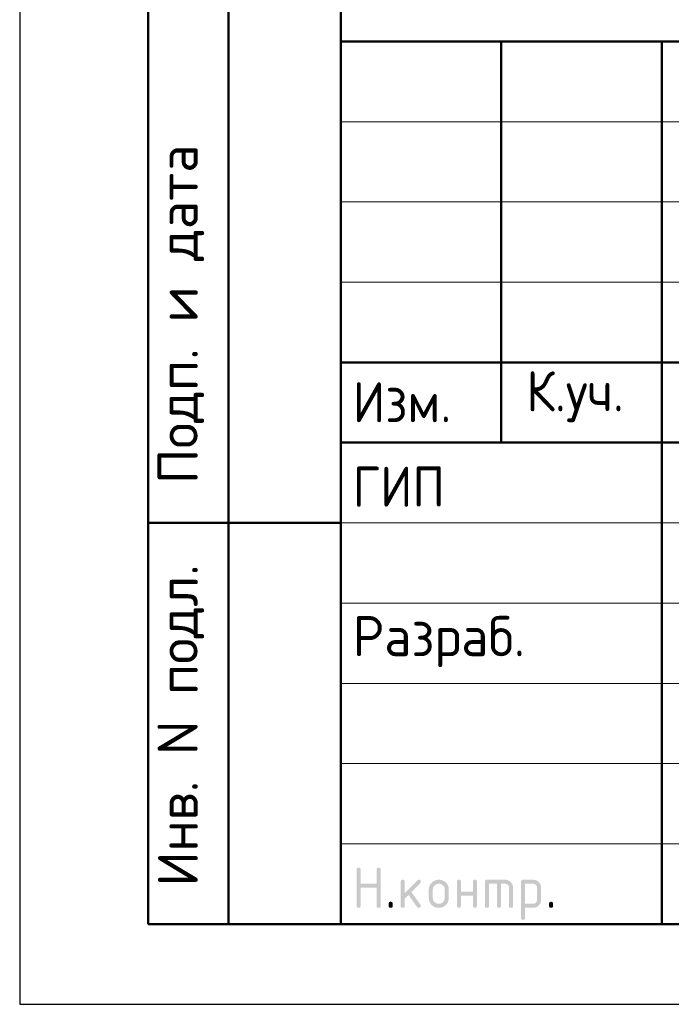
# Model space of a CAD drawing. Header units: millimetres. Extents: x 0 to 21000, y 0 to 29700.
# Tile 1 of 5: x 0 to 4060, y 0 to 6136. Entities that reach past the tile are written whole.
import ezdxf

# ---------------------------------------------------------------- set-up
doc = ezdxf.new("R2010")
doc.units = ezdxf.units.MM
doc.layers.add('Standard', color=7, linetype='Continuous', lineweight=25)
doc.styles.add('ISOCPEUR', font='txt')

msp = doc.modelspace()

# ---------------------------------------------------------------- hatches: boundary and pattern name
at = {"layer": 'Standard', "linetype": 'Continuous', "lineweight": 25, "transparency": 33554687}
for points in [[(2099.1, 613.8), (2099.1, 838.8), (2099.1, 840.4), (2099.3, 841.7), (2099.5, 843.1), (2099.9, 844.3), (2100.3, 845.4), (2100.8, 846.4), (2101.4, 847.4), (2102.2, 848.2), (2103, 848.9), (2104, 849.5), (2105, 850.1), (2106.1, 850.5), (2107.3, 850.9), (2108.7, 851.1), (2110, 851.3), (2111.6, 851.3), (2113.2, 851.3), (2114.5, 851.1), (2115.9, 850.9), (2117.1, 850.5), (2118.3, 850.1), (2119.2, 849.5), (2120.2, 848.9), (2121, 848.2), (2121.8, 847.4), (2122.4, 846.4), (2123, 845.4), (2123.4, 844.3), (2123.7, 843.1), (2123.9, 841.7), (2124.1, 840.4), (2124.1, 838.8), (2124.1, 751.3), (2223.8, 751.3), (2223.8, 838.8), (2223.8, 840.4), (2224, 841.7), (2224.2, 843.1), (2224.6, 844.3), (2225, 845.4), (2225.6, 846.4), (2226.2, 847.4), (2227, 848.2), (2227.8, 848.9), (2228.7, 849.5), (2229.7, 850.1), (2230.9, 850.5), (2232.1, 850.9), (2233.4, 851.1), (2234.8, 851.3), (2236.4, 851.3), (2237.9, 851.3), (2239.3, 851.1), (2240.7, 850.9), (2241.9, 850.5), (2243, 850.1), (2244, 849.5), (2245, 848.9), (2245.8, 848.2), (2246.6, 847.4), (2247.1, 846.4), (2247.7, 845.4), (2248.1, 844.3), (2248.5, 843.1), (2248.7, 841.7), (2248.9, 840.4), (2248.9, 838.8), (2248.9, 613.8), (2248.9, 612.2), (2248.7, 610.9), (2248.5, 609.5), (2248.1, 608.3), (2247.7, 607.1), (2247.1, 606.2), (2246.6, 605.2), (2245.8, 604.4), (2245, 603.6), (2244, 603), (2243, 602.5), (2241.9, 602.1), (2240.7, 601.7), (2239.3, 601.5), (2237.9, 601.3), (2236.4, 601.3), (2234.8, 601.3), (2233.4, 601.5), (2232.1, 601.7), (2230.9, 602.1), (2229.7, 602.5), (2228.7, 603), (2227.8, 603.6), (2227, 604.4), (2226.2, 605.2), (2225.6, 606.2), (2225, 607.1), (2224.6, 608.3), (2224.2, 609.5), (2224, 610.9), (2223.8, 612.2), (2223.8, 613.8), (2223.8, 726.3), (2124.1, 726.3), (2124.1, 613.8), (2124.1, 612.2), (2123.9, 610.9), (2123.7, 609.5), (2123.4, 608.3), (2123, 607.1), (2122.4, 606.2), (2121.8, 605.2), (2121, 604.4), (2120.2, 603.6), (2119.2, 603), (2118.3, 602.5), (2117.1, 602.1), (2115.9, 601.7), (2114.5, 601.5), (2113.2, 601.3), (2111.6, 601.3), (2110, 601.3), (2108.7, 601.5), (2107.3, 601.7), (2106.1, 602.1), (2105, 602.5), (2104, 603), (2103, 603.6), (2102.2, 604.4), (2101.4, 605.2), (2100.8, 606.2), (2100.3, 607.1), (2099.9, 608.3), (2099.5, 609.5), (2099.3, 610.9), (2099.1, 612.2)], [(2398.9, 694), (2477.5, 772.6), (2478.4, 773.4), (2479.4, 774.1), (2480.4, 774.8), (2481.5, 775.2), (2482.7, 775.7), (2483.9, 775.9), (2485.1, 776.1), (2486.4, 776.1), (2488, 776.1), (2489.3, 775.9), (2490.7, 775.8), (2491.9, 775.4), (2493.1, 775), (2494, 774.4), (2495, 773.8), (2495.8, 773), (2496.6, 772.2), (2497.2, 771.3), (2497.7, 770.3), (2498.1, 769.1), (2498.5, 767.9), (2498.7, 766.6), (2498.9, 765.2), (2498.9, 763.7), (2498.9, 762.4), (2498.7, 761.3), (2498.4, 760.1), (2498, 759), (2497.5, 757.9), (2496.8, 756.9), (2496.1, 755.9), (2495.1, 754.9), (2440.2, 700.1), (2496.4, 621), (2497.7, 619.3), (2498.3, 617.4), (2498.9, 615.6), (2498.9, 613.6), (2498.9, 612.1), (2498.7, 610.7), (2498.5, 609.4), (2498.1, 608.2), (2497.7, 607), (2497.2, 606.1), (2496.6, 605.1), (2495.8, 604.4), (2495, 603.6), (2494, 603), (2493.1, 602.4), (2491.9, 602.1), (2490.7, 601.7), (2489.3, 601.5), (2488, 601.3), (2486.4, 601.3), (2484.8, 601.3), (2483.3, 601.6), (2481.8, 601.9), (2480.5, 602.6), (2479.2, 603.3), (2478.1, 604.3), (2477, 605.3), (2476, 606.6), (2422.2, 682.1), (2398.9, 658.8), (2398.9, 613.8), (2398.9, 612.2), (2398.7, 610.9), (2398.6, 609.5), (2398.2, 608.3), (2397.8, 607.1), (2397.2, 606.2), (2396.6, 605.2), (2395.8, 604.4), (2395, 603.6), (2394, 603), (2393.1, 602.5), (2391.9, 602.1), (2390.7, 601.7), (2389.4, 601.5), (2388, 601.3), (2386.4, 601.3), (2384.9, 601.3), (2383.5, 601.5), (2382.1, 601.7), (2380.9, 602.1), (2379.8, 602.5), (2378.8, 603), (2377.8, 603.6), (2377, 604.4), (2376.2, 605.2), (2375.7, 606.2), (2375.1, 607.1), (2374.7, 608.3), (2374.3, 609.5), (2374.1, 610.8), (2373.9, 612.2), (2373.9, 613.8), (2373.9, 763.7), (2373.9, 765.2), (2374.1, 766.6), (2374.3, 767.9), (2374.7, 769.1), (2375.1, 770.3), (2375.7, 771.3), (2376.2, 772.2), (2377, 773), (2377.8, 773.8), (2378.8, 774.4), (2379.8, 775), (2380.9, 775.4), (2382.1, 775.8), (2383.5, 775.9), (2384.9, 776.1), (2386.4, 776.1), (2388, 776.1), (2389.4, 775.9), (2390.7, 775.8), (2391.9, 775.4), (2393.1, 775), (2394, 774.4), (2395, 773.8), (2395.8, 773), (2396.6, 772.2), (2397.2, 771.3), (2397.8, 770.3), (2398.2, 769.1), (2398.6, 767.9), (2398.7, 766.6), (2398.9, 765.2), (2398.9, 763.7)], [(2748.7, 676.2), (2748.7, 613.8), (2748.7, 612.2), (2748.5, 610.8), (2748.3, 609.5), (2747.9, 608.3), (2747.5, 607.1), (2746.9, 606.2), (2746.3, 605.2), (2745.5, 604.4), (2744.8, 603.6), (2743.8, 603), (2742.8, 602.5), (2741.6, 602.1), (2740.4, 601.7), (2739.1, 601.5), (2737.7, 601.3), (2736.1, 601.3), (2734.6, 601.3), (2733.2, 601.5), (2731.8, 601.7), (2730.7, 602.1), (2729.5, 602.5), (2728.5, 603), (2727.5, 603.6), (2726.8, 604.4), (2726, 605.2), (2725.4, 606.2), (2724.8, 607.1), (2724.4, 608.3), (2724, 609.5), (2723.8, 610.8), (2723.6, 612.2), (2723.6, 613.8), (2723.6, 763.7), (2723.6, 765.2), (2723.8, 766.6), (2724, 767.9), (2724.4, 769.1), (2724.8, 770.3), (2725.4, 771.3), (2726, 772.2), (2726.8, 773), (2727.5, 773.8), (2728.5, 774.4), (2729.5, 775), (2730.7, 775.4), (2731.8, 775.8), (2733.2, 775.9), (2734.6, 776.1), (2736.1, 776.1), (2737.7, 776.1), (2739.1, 775.9), (2740.4, 775.8), (2741.6, 775.4), (2742.8, 775), (2743.8, 774.4), (2744.8, 773.8), (2745.5, 773), (2746.3, 772.2), (2746.9, 771.3), (2747.5, 770.3), (2747.9, 769.1), (2748.3, 768), (2748.5, 766.6), (2748.7, 765.2), (2748.7, 763.7), (2748.7, 701.2), (2823.3, 701.2), (2823.3, 763.7), (2823.3, 765.2), (2823.5, 766.6), (2823.7, 768), (2824.1, 769.1), (2824.5, 770.3), (2825.1, 771.3), (2825.7, 772.2), (2826.5, 773), (2827.3, 773.8), (2828.2, 774.4), (2829.2, 775), (2830.4, 775.4), (2831.6, 775.8), (2832.9, 775.9), (2834.3, 776.1), (2835.9, 776.1), (2837.4, 776.1), (2838.8, 775.9), (2840.2, 775.8), (2841.3, 775.4), (2842.5, 775), (2843.5, 774.4), (2844.5, 773.8), (2845.3, 773), (2846, 772.2), (2846.6, 771.3), (2847.2, 770.3), (2847.6, 769.1), (2848, 767.9), (2848.2, 766.6), (2848.4, 765.2), (2848.4, 763.7), (2848.4, 613.8), (2848.4, 612.2), (2848.2, 610.8), (2848, 609.5), (2847.6, 608.3), (2847.2, 607.1), (2846.6, 606.2), (2846, 605.2), (2845.3, 604.4), (2844.5, 603.6), (2843.5, 603), (2842.5, 602.5), (2841.3, 602.1), (2840.2, 601.7), (2838.8, 601.5), (2837.4, 601.3), (2835.9, 601.3), (2834.3, 601.3), (2832.9, 601.5), (2831.6, 601.7), (2830.4, 602.1), (2829.2, 602.5), (2828.2, 603), (2827.3, 603.6), (2826.5, 604.4), (2825.7, 605.2), (2825.1, 606.2), (2824.5, 607.1), (2824.1, 608.3), (2823.7, 609.5), (2823.5, 610.8), (2823.3, 612.2), (2823.3, 613.8), (2823.3, 676.2)], [(2911, 776.1), (3023.4, 776.1), (3026, 776.1), (3028.5, 775.9), (3031, 775.7), (3033.4, 775.2), (3035.8, 774.8), (3038.1, 774.1), (3040.4, 773.4), (3042.6, 772.5), (3044.8, 771.6), (3047, 770.5), (3049.1, 769.3), (3051.1, 767.9), (3053.1, 766.6), (3055, 765), (3057, 763.4), (3058.8, 761.6), (3060.6, 759.8), (3062.2, 757.8), (3063.8, 755.9), (3065.1, 753.9), (3066.5, 751.9), (3067.7, 749.8), (3068.8, 747.7), (3069.7, 745.4), (3070.6, 743.2), (3071.3, 740.9), (3072, 738.6), (3072.4, 736.2), (3072.9, 733.8), (3073.1, 731.3), (3073.3, 728.8), (3073.3, 726.2), (3073.3, 613.8), (3073.3, 612.2), (3073.1, 610.8), (3072.9, 609.5), (3072.6, 608.3), (3072.2, 607.1), (3071.6, 606.2), (3071, 605.2), (3070.2, 604.4), (3069.4, 603.6), (3068.5, 603), (3067.5, 602.5), (3066.3, 602.1), (3065.1, 601.7), (3063.8, 601.5), (3062.4, 601.3), (3060.8, 601.3), (3059.3, 601.3), (3057.9, 601.5), (3056.5, 601.7), (3055.3, 602.1), (3054.2, 602.5), (3053.2, 603), (3052.2, 603.6), (3051.4, 604.4), (3050.6, 605.2), (3050.1, 606.2), (3049.5, 607.1), (3049.1, 608.3), (3048.7, 609.5), (3048.5, 610.8), (3048.3, 612.2), (3048.3, 613.8), (3048.3, 726.1), (3048.3, 728.8), (3047.8, 731.2), (3047.4, 733.7), (3046.5, 735.9), (3045.6, 738.1), (3044.3, 740.1), (3042.9, 742.1), (3041.1, 743.9), (3039.3, 745.7), (3037.3, 747.1), (3035.3, 748.4), (3033.1, 749.3), (3030.9, 750.2), (3028.4, 750.7), (3026, 751.1), (3023.4, 751.1), (2998.4, 751.1), (2998.4, 613.8), (2998.4, 612.2), (2998.2, 610.8), (2998, 609.5), (2997.7, 608.3), (2997.3, 607.1), (2996.7, 606.2), (2996.1, 605.2), (2995.3, 604.4), (2994.5, 603.6), (2993.5, 603), (2992.6, 602.5), (2991.4, 602.1), (2990.2, 601.7), (2988.8, 601.5), (2987.5, 601.3), (2985.9, 601.3), (2984.3, 601.3), (2983, 601.5), (2981.6, 601.7), (2980.4, 602.1), (2979.3, 602.5), (2978.3, 603), (2977.3, 603.6), (2976.5, 604.4), (2975.7, 605.2), (2975.1, 606.2), (2974.6, 607.1), (2974.2, 608.3), (2973.8, 609.5), (2973.6, 610.8), (2973.4, 612.2), (2973.4, 613.8), (2973.4, 751.1), (2923.5, 751.1), (2923.5, 613.8), (2923.5, 612.2), (2923.3, 610.8), (2923.1, 609.5), (2922.7, 608.3), (2922.4, 607.1), (2921.8, 606.2), (2921.2, 605.2), (2920.4, 604.4), (2919.6, 603.6), (2918.6, 603), (2917.7, 602.5), (2916.5, 602.1), (2915.3, 601.7), (2913.9, 601.5), (2912.6, 601.3), (2911, 601.3), (2909.4, 601.3), (2908.1, 601.5), (2906.7, 601.7), (2905.5, 602.1), (2904.4, 602.5), (2903.4, 603), (2902.4, 603.6), (2901.6, 604.4), (2900.8, 605.2), (2900.2, 606.2), (2899.7, 607.1), (2899.3, 608.3), (2898.9, 609.5), (2898.7, 610.8), (2898.5, 612.2), (2898.5, 613.8), (2898.5, 763.7), (2898.5, 765.2), (2898.7, 766.6), (2898.9, 767.9), (2899.3, 769.1), (2899.7, 770.3), (2900.2, 771.3), (2900.8, 772.2), (2901.6, 773), (2902.4, 773.8), (2903.4, 774.4), (2904.3, 775), (2905.5, 775.4), (2906.7, 775.8), (2908, 775.9), (2909.4, 776.1)], [(2299, 626.3), (2299, 627.9), (2299.2, 629.3), (2299.4, 630.6), (2299.8, 631.8), (2300.2, 633), (2300.8, 634), (2301.3, 634.9), (2302.1, 635.7), (2302.9, 636.5), (2303.9, 637.1), (2304.9, 637.7), (2306, 638.1), (2307.2, 638.5), (2308.6, 638.7), (2309.9, 638.9), (2311.5, 638.9), (2313.1, 638.9), (2314.5, 638.7), (2315.8, 638.5), (2317, 638.1), (2318.2, 637.7), (2319.1, 637.1), (2320.1, 636.5), (2320.9, 635.7), (2321.7, 634.9), (2322.3, 634), (2322.9, 633), (2323.3, 631.8), (2323.6, 630.6), (2323.8, 629.3), (2324, 627.9), (2324, 626.3), (2324, 613.8), (2324, 612.2), (2323.8, 610.9), (2323.6, 609.5), (2323.3, 608.3), (2322.9, 607.2), (2322.3, 606.2), (2321.7, 605.2), (2320.9, 604.4), (2320.1, 603.6), (2319.1, 603), (2318.2, 602.5), (2317, 602.1), (2315.8, 601.7), (2314.5, 601.5), (2313.1, 601.3), (2311.5, 601.3), (2309.9, 601.3), (2308.6, 601.5), (2307.2, 601.7), (2306, 602.1), (2304.9, 602.5), (2303.9, 603), (2302.9, 603.6), (2302.1, 604.4), (2301.3, 605.2), (2300.8, 606.2), (2300.2, 607.2), (2299.8, 608.3), (2299.4, 609.5), (2299.2, 610.9), (2299, 612.2), (2299, 613.8)], [(3298.3, 626.3), (3298.3, 627.9), (3298.5, 629.3), (3298.7, 630.6), (3299.1, 631.8), (3299.5, 633), (3300.1, 634), (3300.6, 634.9), (3301.4, 635.7), (3302.2, 636.5), (3303.2, 637.1), (3304.2, 637.7), (3305.3, 638.1), (3306.5, 638.5), (3307.9, 638.7), (3309.3, 638.9), (3310.8, 638.9), (3312.4, 638.9), (3313.8, 638.7), (3315.1, 638.5), (3316.3, 638.1), (3317.5, 637.7), (3318.4, 637.1), (3319.4, 636.5), (3320.2, 635.7), (3321, 634.9), (3321.6, 634), (3322.2, 633), (3322.6, 631.8), (3322.9, 630.6), (3323.1, 629.3), (3323.3, 627.9), (3323.3, 626.3), (3323.3, 613.8), (3323.3, 612.2), (3323.1, 610.9), (3322.9, 609.5), (3322.6, 608.3), (3322.2, 607.2), (3321.6, 606.2), (3321, 605.2), (3320.2, 604.4), (3319.4, 603.6), (3318.4, 603), (3317.5, 602.5), (3316.3, 602.1), (3315.1, 601.7), (3313.8, 601.5), (3312.4, 601.3), (3310.8, 601.3), (3309.3, 601.3), (3307.9, 601.5), (3306.5, 601.7), (3305.3, 602.1), (3304.2, 602.5), (3303.2, 603), (3302.2, 603.6), (3301.4, 604.4), (3300.6, 605.2), (3300.1, 606.2), (3299.5, 607.2), (3299.1, 608.3), (3298.7, 609.5), (3298.5, 610.9), (3298.3, 612.2), (3298.3, 613.8)]]:
    msp.add_hatch(color=7, dxfattribs=at).paths.add_polyline_path(points, flags=16)
h = msp.add_hatch(color=7, dxfattribs=at)
h.paths.add_polyline_path([(2548.8, 663.7), (2548.8, 713.7), (2548.8, 716.9), (2549, 720.1), (2549.3, 723.2), (2549.9, 726.2), (2550.5, 729.2), (2551.3, 732.1), (2552.2, 734.9), (2553.3, 737.7), (2554.5, 740.5), (2555.9, 743.1), (2557.3, 745.8), (2559, 748.3), (2560.7, 750.8), (2562.7, 753.2), (2564.7, 755.6), (2567, 757.9), (2569.3, 760.2), (2571.7, 762.2), (2574.1, 764.2), (2576.6, 765.9), (2579.1, 767.6), (2581.8, 769), (2584.4, 770.4), (2587.2, 771.6), (2589.9, 772.7), (2592.8, 773.6), (2595.7, 774.4), (2598.7, 775), (2601.7, 775.6), (2604.8, 775.9), (2607.9, 776.1), (2611.1, 776.1), (2614.4, 776.1), (2617.6, 775.9), (2620.7, 775.6), (2623.8, 775), (2626.8, 774.5), (2629.7, 773.6), (2632.6, 772.8), (2635.4, 771.6), (2638.1, 770.5), (2640.8, 769.1), (2643.4, 767.7), (2645.9, 766), (2648.4, 764.3), (2650.8, 762.3), (2653.2, 760.3), (2655.5, 758.1), (2657.7, 755.8), (2659.7, 753.4), (2661.7, 751), (2663.4, 748.5), (2665.1, 746), (2666.5, 743.4), (2667.9, 740.7), (2669, 737.9), (2670.1, 735.2), (2671, 732.3), (2671.8, 729.4), (2672.4, 726.3), (2673, 723.3), (2673.2, 720.1), (2673.5, 717), (2673.5, 713.7), (2673.5, 663.7), (2673.5, 660.5), (2673.2, 657.4), (2673, 654.2), (2672.4, 651.2), (2671.8, 648.2), (2671, 645.4), (2670.1, 642.5), (2669, 639.7), (2667.8, 637), (2666.4, 634.3), (2665, 631.7), (2663.3, 629.2), (2661.6, 626.6), (2659.6, 624.2), (2657.6, 621.8), (2655.3, 619.5), (2653, 617.3), (2650.6, 615.3), (2648.2, 613.3), (2645.7, 611.6), (2643.2, 609.8), (2640.5, 608.4), (2637.9, 607), (2635.1, 605.9), (2632.4, 604.7), (2629.5, 603.9), (2626.6, 603), (2623.6, 602.4), (2620.6, 601.9), (2617.5, 601.6), (2614.4, 601.3), (2611.1, 601.3), (2607.9, 601.3), (2604.8, 601.6), (2601.7, 601.9), (2598.7, 602.4), (2595.7, 603), (2592.8, 603.9), (2589.9, 604.7), (2587.2, 605.9), (2584.4, 607), (2581.8, 608.4), (2579.1, 609.8), (2576.6, 611.6), (2574.1, 613.3), (2571.7, 615.3), (2569.3, 617.3), (2567, 619.5), (2564.7, 621.8), (2562.7, 624.2), (2560.7, 626.6), (2559, 629.2), (2557.3, 631.7), (2555.9, 634.3), (2554.5, 637), (2553.3, 639.7), (2552.2, 642.5), (2551.3, 645.4), (2550.5, 648.2), (2549.9, 651.2), (2549.3, 654.2), (2549, 657.4), (2548.8, 660.5)], flags=16)
h.paths.add_polyline_path([(2648.5, 663.8), (2648.5, 713.8), (2648.5, 717.7), (2647.8, 721.3), (2647.1, 724.9), (2645.7, 728.2), (2644.4, 731.5), (2642.3, 734.5), (2640.3, 737.6), (2637.5, 740.3), (2634.8, 743.1), (2631.8, 745.1), (2628.8, 747.2), (2625.5, 748.5), (2622.2, 749.9), (2618.6, 750.6), (2615, 751.3), (2611.1, 751.3), (2607.3, 751.3), (2603.7, 750.6), (2600.1, 749.9), (2596.8, 748.5), (2593.5, 747.2), (2590.5, 745.1), (2587.5, 743.1), (2584.7, 740.3), (2582, 737.6), (2580, 734.5), (2577.9, 731.5), (2576.5, 728.2), (2575.2, 724.9), (2574.5, 721.3), (2573.8, 717.7), (2573.8, 713.8), (2573.8, 663.8), (2573.8, 659.9), (2574.5, 656.3), (2575.2, 652.6), (2576.5, 649.3), (2577.9, 646), (2579.9, 643), (2581.9, 639.9), (2584.6, 637.2), (2587.4, 634.5), (2590.4, 632.5), (2593.4, 630.4), (2596.7, 629.1), (2600, 627.7), (2603.6, 627), (2607.2, 626.3), (2611.1, 626.3), (2615, 626.3), (2618.6, 627), (2622.2, 627.7), (2625.5, 629.1), (2628.8, 630.4), (2631.8, 632.5), (2634.8, 634.6), (2637.5, 637.3), (2640.3, 640.1), (2642.3, 643.1), (2644.4, 646.1), (2645.7, 649.4), (2647.1, 652.7), (2647.8, 656.3), (2648.5, 659.9)])
h = msp.add_hatch(color=7, dxfattribs=at)
h.paths.add_polyline_path([(3123.4, 763.7), (3123.4, 765.2), (3123.6, 766.6), (3123.8, 768), (3124.2, 769.1), (3124.6, 770.3), (3125.2, 771.3), (3125.8, 772.2), (3126.6, 773), (3127.3, 773.8), (3128.3, 774.4), (3129.3, 775), (3130.5, 775.4), (3131.6, 775.8), (3133, 775.9), (3134.3, 776.1), (3135.9, 776.1), (3198.3, 776.1), (3200.9, 776.1), (3203.4, 775.9), (3206, 775.7), (3208.4, 775.2), (3210.8, 774.8), (3213.1, 774.1), (3215.4, 773.4), (3217.7, 772.5), (3219.9, 771.6), (3222, 770.5), (3224.1, 769.4), (3226.1, 768), (3228.1, 766.7), (3230, 765.1), (3231.9, 763.5), (3233.7, 761.7), (3235.5, 759.9), (3237.1, 757.9), (3238.7, 756), (3240.1, 754), (3241.4, 752), (3242.6, 749.9), (3243.7, 747.8), (3244.6, 745.6), (3245.5, 743.3), (3246.2, 741), (3246.8, 738.7), (3247.3, 736.3), (3247.7, 733.9), (3248, 731.3), (3248.2, 728.8), (3248.2, 726.2), (3248.2, 651.2), (3248.2, 648.6), (3248, 646.1), (3247.7, 643.6), (3247.3, 641.2), (3246.9, 638.8), (3246.2, 636.5), (3245.5, 634.2), (3244.6, 632), (3243.7, 629.8), (3242.6, 627.7), (3241.4, 625.6), (3240.1, 623.5), (3238.7, 621.5), (3237.1, 619.6), (3235.6, 617.7), (3233.8, 615.9), (3231.9, 614), (3230, 612.4), (3228.1, 610.8), (3226.1, 609.5), (3224.1, 608.1), (3222, 607), (3219.9, 605.8), (3217.7, 604.9), (3215.5, 604), (3213.1, 603.3), (3210.8, 602.7), (3208.4, 602.2), (3206, 601.7), (3203.5, 601.5), (3201, 601.3), (3198.3, 601.3), (3148.5, 601.3), (3148.5, 538.9), (3148.5, 537.3), (3148.3, 535.9), (3148.1, 534.6), (3147.7, 533.4), (3147.3, 532.2), (3146.7, 531.3), (3146.1, 530.3), (3145.3, 529.5), (3144.6, 528.7), (3143.6, 528.1), (3142.6, 527.6), (3141.4, 527.2), (3140.3, 526.8), (3138.9, 526.6), (3137.5, 526.4), (3136, 526.4), (3134.4, 526.4), (3133, 526.6), (3131.7, 526.8), (3130.5, 527.2), (3129.3, 527.6), (3128.3, 528.1), (3127.3, 528.7), (3126.6, 529.5), (3125.8, 530.3), (3125.2, 531.3), (3124.6, 532.2), (3124.2, 533.4), (3123.8, 534.6), (3123.6, 535.9), (3123.4, 537.3), (3123.4, 538.9)], flags=16)
h.paths.add_polyline_path([(3148.5, 751.1), (3148.5, 626.3), (3198.3, 626.3), (3200.9, 626.3), (3203.3, 626.8), (3205.7, 627.2), (3207.9, 628.2), (3210.1, 629.1), (3212.1, 630.4), (3214.1, 631.8), (3215.9, 633.6), (3217.7, 635.4), (3219.1, 637.4), (3220.4, 639.5), (3221.3, 641.7), (3222.2, 643.9), (3222.7, 646.3), (3223.2, 648.7), (3223.2, 651.3), (3223.2, 726.1), (3223.2, 728.8), (3222.7, 731.2), (3222.3, 733.7), (3221.4, 735.9), (3220.5, 738.1), (3219.1, 740.1), (3217.8, 742.1), (3216, 743.9), (3214.2, 745.7), (3212.2, 747.1), (3210.2, 748.4), (3208, 749.3), (3205.8, 750.2), (3203.3, 750.7), (3200.9, 751.1), (3198.3, 751.1)])

# ---------------------------------------------------------------- linework, layer by layer
at = {"layer": 'Standard', "color": 7, "linetype": 'Continuous', "lineweight": 25, "transparency": 33554687}
for p, q in [((2000, 29200), (2000, 1058.3)), ((2000, 500), (20500, 500)), ((2000, 500), (20500, 500)), ((2000, 500), (20500, 500))]:
    msp.add_line(p, q, dxfattribs=at)
at = {"layer": 'Standard', "color": 7, "linetype": 'Continuous', "lineweight": 50, "transparency": 33554687}
for p, q in [((800, 500), (800, 9000)), ((800, 500), (800, 9000)), ((1300, 500), (1300, 9000)), ((2000, 500), (2000, 6000)), ((2000, 6000), (20500, 6000)), ((3000, 3500), (3000, 6000)), ((4000, 500), (4000, 6000)), ((2000, 4000), (8500, 4000)), ((2000, 4000), (8500, 4000)), ((2000, 3500), (8500, 3500)), ((2000, 3500), (8500, 3500)), ((800, 3000), (2000, 3000)), ((2000, 500), (800, 500))]:
    msp.add_line(p, q, dxfattribs=at)
at = {"layer": 'Standard', "color": 7, "linetype": 'Continuous', "lineweight": 13, "transparency": 33554687}
for p, q in [((2000, 5500), (8500, 5500)), ((2000, 5000), (8500, 5000)), ((2000, 4500), (8500, 4500)), ((2000, 3000), (8500, 3000)), ((2000, 2500), (8500, 2500)), ((2000, 2500), (8500, 2500)), ((2000, 2000), (8500, 2000)), ((2000, 2000), (8500, 2000)), ((2000, 1500), (8500, 1500)), ((2000, 1000), (8500, 1000))]:
    msp.add_line(p, q, dxfattribs=at)
at = {"layer": 'Standard', "color": 7, "linetype": 'Continuous', "lineweight": 25, "transparency": 33554687}
msp.add_lwpolyline([(0, 0), (21000, 0), (21000, 29700), (0, 29700), (0, 0)], close=True, dxfattribs=at)
at = {"layer": 'Standard', "color": 7, "linetype": 'Continuous', "lineweight": 50, "transparency": 33554687}
msp.add_lwpolyline([(2000, 29200), (20500, 29200), (20500, 500), (2000, 500), (2000, 29200)], close=True, dxfattribs=at)
at = {"layer": 'Standard', "color": 251, "linetype": 'Continuous', "lineweight": 13, "true_color": 0x656565, "transparency": 33554687}
msp.add_lwpolyline([(20500, 29200), (2000, 29200), (2000, 6000), (20500, 6000), (20500, 29200)], dxfattribs=at)
at = {"layer": 'Standard', "color": 7, "linetype": 'Continuous', "lineweight": 25, "transparency": 33554687}
msp.add_lwpolyline([(20500, 6000), (2000, 6000), (2000, 500), (20500, 500), (20500, 6000)], dxfattribs=at)

# ---------------------------------------------------------------- texts
at = {"layer": 'Standard', "color": 7, "linetype": 'Continuous', "lineweight": 50, "transparency": 33554687, "char_height": 250, "attachment_point": 7, "rotation": 90, "style": 'ISOCPEUR'}
for s, insert, width in [('\\A1;{\\fISOCPEUR|i0|b0;\\H250.000000;\\W1.000000;\\C7;Подп. и дата}\\P', (1149.3, 3242.1), 2197.059), ('\\A1;{\\fISOCPEUR|i0|b0;\\H250.000000;\\W1.000000;\\C7;Инв. N подл.}\\P', (1149.3, 734), 2021.795)]:
    msp.add_mtext(s, dxfattribs=dict(at, insert=insert, width=width))
at = {"layer": 'Standard', "color": 7, "linetype": 'Continuous', "lineweight": 25, "transparency": 33554687, "char_height": 250, "attachment_point": 7, "style": 'ISOCPEUR'}
for s, insert, width in [('\\W0.93;Изм.', (2074, 3627.5), 752.883), ('\\W0.93;К.уч.', (3156, 3627.5), 816.019), ('\\W0.92;ГИП', (2074, 3101.3), 689.597), ('\\W0.96;Разраб.', (2074, 2101.3), 1306.549)]:
    msp.add_mtext(s, dxfattribs=dict(at, insert=insert, width=width))

doc.saveas('drawing.dxf')
